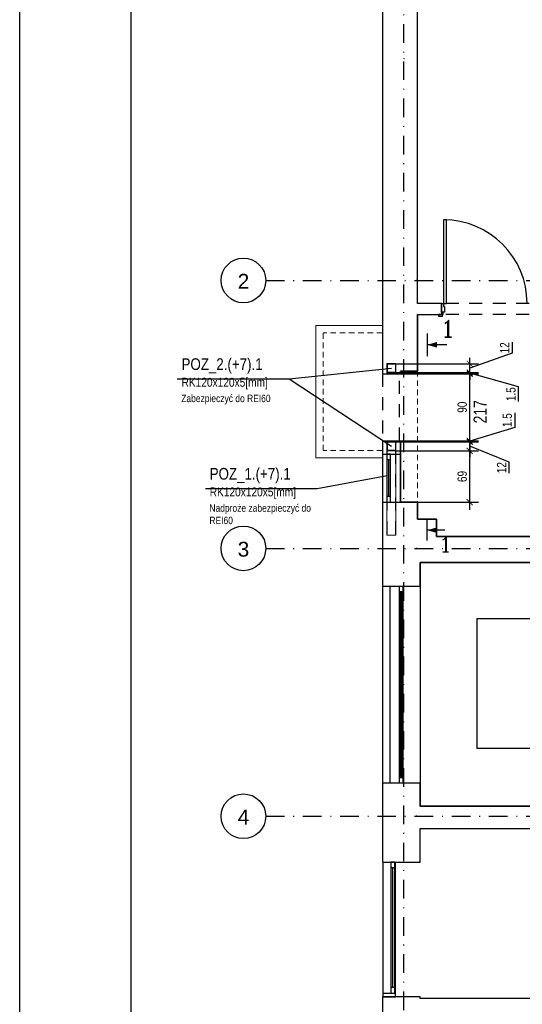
# Model space of a CAD drawing. Header units: metres. Extents: x -2312 to 3188, y -958 to 2058.
# Tile 2 of 13: x -2312 to -1637, y 53 to 1376. Entities that reach past the tile are written whole.
import ezdxf
from ezdxf.enums import TextEntityAlignment as Align

# ---------------------------------------------------------------- set-up
doc = ezdxf.new("R2010")
doc.units = ezdxf.units.M
doc.header["$LTSCALE"] = 50
doc.header["$MEASUREMENT"] = 0
for name, pattern in [('DASHDOTX2', [1, 0.5, -0.25, 0, -0.25]), ('DO', [1, 0.5, -0.24, 0.02, -0.24]), ('DP', [0.63, 0.35, -0.28]), ('Przer. długie kreski', [0.25, 0.15, -0.1])]:
    doc.linetypes.add(name, pattern=pattern)
for name, color, linetype in [('A_osie', 7, 'Continuous'), ('A_ściany', 7, 'Continuous'), ('BS_ram', 2, 'Continuous'), ('BZ_osd', 1, 'DO'), ('BZ_txc', 1, 'Continuous'), ('BZ_txg', 3, 'Continuous'), ('BZ_txs', 2, 'Continuous'), ('BZ_wym', 1, 'Continuous'), ('K3_konstrukcja do wykonania', 2, 'Continuous'), ('K3_projektowane nadproza', 150, 'DP'), ('k3_sciany istn', 1, 'DP')]:
    doc.layers.add(name, color=color, linetype=linetype)
doc.styles.add('BIKTC', font='bikromsw.shx', dxfattribs={"width": 0.85})
doc.styles.add('BIKTS', font='bikromsw.shx', dxfattribs={"width": 0.85})
doc.styles.add('BIKWYM', font='bikromsw.shx', dxfattribs={"width": 0.8})
doc.styles.add('GENERATED_STYLE_1', font='arial.ttf')
doc.styles.add('ROMANC', font='ROMANC.SHX', dxfattribs={"width": 0.9})
doc.dimstyles.new('BZ_KP_50', dxfattribs={"dimscale": 0.5, "dimtxt": 25, "dimasz": 16, "dimexe": 24, "dimexo": 0, "dimgap": 0, "dimtad": 0, "dimdec": 1, "dimrnd": 0.5, "dimzin": 9, "dimdsep": 46, "dimtxsty": 'BIKWYM', "dimblk": 'ARCHTICK', "dimblk1": 'ARCHTICK', "dimblk2": 'WYM-KP', "dimcen": 0, "dimdle": 20, "dimclrd": 256, "dimclre": 256, "dimclrt": 7, "dimadec": 0, "dimazin": 0, "dimtfac": 0.033333, "dimtdec": 1, "dimtmove": 0, "dimatfit": 3, "dimfxl": 1, "dimtvp": 0.8, "dimtfillclr": 256, "dimtolj": 1, "dimarcsym": 0})

# ---------------------------------------------------------------- blocks, each defined once
blk = doc.blocks.new('ST2')
blk.add_line((13.77, 0), (0, 0))
blk.add_solid([(6.84, -1.95), (6.84, 1.95), (0, 0)])
blk = doc.blocks.new('eprzv')
blk.add_line((47.9, 0), (-47.9, 0))
at = {"xscale": 6, "yscale": 6, "zscale": 6, "rotation": 270}
blk.add_blockref('ST2', (0, 0), dxfattribs=at)
at = {"style": 'ROMANC'}
blk.add_attdef('PRZ', text='', height=70, rotation=270, dxfattribs=at).set_placement((32.1, -86), align=Align.CENTER)
blk = doc.blocks.new('_ArchTick')
at = {"color": 0, "linetype": 'ByBlock', "const_width": 0.15}
blk.add_lwpolyline([(-0.5, -0.5), (0.5, 0.5)], dxfattribs=at)
blk = doc.blocks.new('*D200')
at = {"layer": 'BZ_wym', "lineweight": -2}
for p, q in [((-1806.6, 796.5), (-1695.4, 796.5)), ((-1707.4, 717.3), (-1707.4, 806.5)), ((-1777.6, 727.3), (-1695.4, 727.3))]:
    blk.add_line(p, q, dxfattribs=at)
at = {"layer": 'Defpoints', "color": 0}
for p in [(-1806.6, 796.5), (-1707.4, 796.5), (-1777.6, 727.3)]:
    blk.add_point(p, dxfattribs=at)
at = {"layer": 'BZ_wym', "lineweight": -2, "xscale": 8, "yscale": 8, "zscale": 8}
for p, rotation in [((-1707.4, 796.5), 90), ((-1707.4, 727.3), 270)]:
    blk.add_blockref('_ArchTick', p, dxfattribs=dict(at, rotation=rotation))
at = {"layer": 'BZ_wym', "color": 7, "insert": (-1717.4, 761.9), "char_height": 12.5, "attachment_point": 5, "rotation": 90, "style": 'BIKWYM'}
blk.add_mtext('\\A1;69', dxfattribs=at)
blk = doc.blocks.new('WYM-KP')
blk.add_hatch(color=256).paths.add_polyline_path([(-3, 0, 1), (3, 0, 1)])
blk.add_circle((0, 0), 3)
blk = doc.blocks.new('*D201')
at = {"layer": 'BZ_wym', "lineweight": -2}
for p, q in [((-1806.6, 808.5), (-1695.4, 808.5)), ((-1707.4, 808.5), (-1707.4, 816.5)), ((-1707.4, 808.5), (-1707.4, 796.5)), ((-1806.6, 796.5), (-1695.4, 796.5)), ((-1654.5, 781.2), (-1707.4, 802.5)), ((-1707.4, 796.5), (-1707.4, 788.5)), ((-1654.5, 766.4), (-1654.5, 781.2))]:
    blk.add_line(p, q, dxfattribs=at)
at = {"layer": 'Defpoints', "color": 0}
for p in [(-1806.6, 808.5), (-1806.6, 796.5), (-1707.4, 796.5)]:
    blk.add_point(p, dxfattribs=at)
at = {"layer": 'BZ_wym', "lineweight": -2, "xscale": 8, "yscale": 8, "zscale": 8}
for p, rotation in [((-1707.4, 808.5), 270), ((-1707.4, 796.5), 90)]:
    blk.add_blockref('_ArchTick', p, dxfattribs=dict(at, rotation=rotation))
at = {"layer": 'BZ_wym', "color": 7, "insert": (-1664.5, 773.8), "char_height": 12.5, "attachment_point": 5, "rotation": 90, "style": 'BIKWYM'}
blk.add_mtext('\\A1;12', dxfattribs=at)
blk = doc.blocks.new('*D202')
at = {"layer": 'BZ_wym', "lineweight": -2}
for p, q in [((-1646.9, 847.3), (-1646.9, 827.8)), ((-1646.9, 827.8), (-1707.4, 809.3)), ((-1806.6, 808.5), (-1695.4, 808.5)), ((-1800.6, 810), (-1695.4, 810)), ((-1707.4, 810), (-1707.4, 818)), ((-1707.4, 808.5), (-1707.4, 810)), ((-1707.4, 808.5), (-1707.4, 800.5))]:
    blk.add_line(p, q, dxfattribs=at)
at = {"layer": 'Defpoints', "color": 0}
for p in [(-1806.6, 808.5), (-1800.6, 810), (-1707.4, 810)]:
    blk.add_point(p, dxfattribs=at)
at = {"layer": 'BZ_wym', "lineweight": -2, "xscale": 8, "yscale": 8, "zscale": 8}
for p, rotation in [((-1707.4, 810), 270), ((-1707.4, 808.5), 90)]:
    blk.add_blockref('_ArchTick', p, dxfattribs=dict(at, rotation=rotation))
at = {"layer": 'BZ_wym', "color": 7, "insert": (-1656.9, 837.6), "char_height": 12.5, "attachment_point": 5, "rotation": 90, "style": 'BIKWYM'}
blk.add_mtext('\\A1;1.5', dxfattribs=at)
blk = doc.blocks.new('*D203')
at = {"layer": 'BZ_wym', "lineweight": -2}
for p, q in [((-1800.6, 900), (-1695.4, 900)), ((-1707.4, 800), (-1707.4, 910)), ((-1800.6, 810), (-1695.4, 810))]:
    blk.add_line(p, q, dxfattribs=at)
at = {"layer": 'Defpoints', "color": 0}
for p in [(-1800.6, 900), (-1707.4, 900), (-1800.6, 810)]:
    blk.add_point(p, dxfattribs=at)
at = {"layer": 'BZ_wym', "lineweight": -2, "xscale": 8, "yscale": 8, "zscale": 8}
for p, rotation in [((-1707.4, 900), 90), ((-1707.4, 810), 270)]:
    blk.add_blockref('_ArchTick', p, dxfattribs=dict(at, rotation=rotation))
at = {"layer": 'BZ_wym', "color": 7, "insert": (-1717.4, 855), "char_height": 12.5, "attachment_point": 5, "rotation": 90, "style": 'BIKWYM'}
blk.add_mtext('\\A1;90', dxfattribs=at)
blk = doc.blocks.new('*D204')
at = {"layer": 'BZ_wym', "lineweight": -2}
for p, q in [((-1806.6, 901.5), (-1695.4, 901.5)), ((-1800.6, 900), (-1695.4, 900)), ((-1707.4, 901.5), (-1707.4, 909.5)), ((-1707.4, 901.5), (-1707.4, 900)), ((-1641.9, 882.3), (-1707.4, 900.8)), ((-1707.4, 900), (-1707.4, 892)), ((-1641.9, 862.8), (-1641.9, 882.3))]:
    blk.add_line(p, q, dxfattribs=at)
at = {"layer": 'Defpoints', "color": 0}
for p in [(-1806.6, 901.5), (-1800.6, 900), (-1707.4, 900)]:
    blk.add_point(p, dxfattribs=at)
at = {"layer": 'BZ_wym', "lineweight": -2, "xscale": 8, "yscale": 8, "zscale": 8}
for p, rotation in [((-1707.4, 901.5), 270), ((-1707.4, 900), 90)]:
    blk.add_blockref('_ArchTick', p, dxfattribs=dict(at, rotation=rotation))
at = {"layer": 'BZ_wym', "color": 7, "insert": (-1651.9, 872.5), "char_height": 12.5, "attachment_point": 5, "rotation": 90, "style": 'BIKWYM'}
blk.add_mtext('\\A1;1.5', dxfattribs=at)
blk = doc.blocks.new('*D205')
at = {"layer": 'BZ_wym', "lineweight": -2}
for p, q in [((-1650.4, 942.2), (-1650.4, 927.5)), ((-1650.4, 927.5), (-1707.4, 907.5)), ((-1806.6, 913.5), (-1695.4, 913.5)), ((-1707.4, 913.5), (-1707.4, 921.5)), ((-1707.4, 901.5), (-1707.4, 913.5)), ((-1806.6, 901.5), (-1695.4, 901.5)), ((-1707.4, 901.5), (-1707.4, 893.5))]:
    blk.add_line(p, q, dxfattribs=at)
at = {"layer": 'Defpoints', "color": 0}
for p in [(-1806.6, 913.5), (-1707.4, 913.5), (-1806.6, 901.5)]:
    blk.add_point(p, dxfattribs=at)
at = {"layer": 'BZ_wym', "lineweight": -2, "xscale": 8, "yscale": 8, "zscale": 8}
for p, rotation in [((-1707.4, 913.5), 270), ((-1707.4, 901.5), 90)]:
    blk.add_blockref('_ArchTick', p, dxfattribs=dict(at, rotation=rotation))
at = {"layer": 'BZ_wym', "color": 7, "insert": (-1660.4, 934.8), "char_height": 12.5, "attachment_point": 5, "rotation": 90, "style": 'BIKWYM'}
blk.add_mtext('\\A1;12', dxfattribs=at)

msp = doc.modelspace()

# ---------------------------------------------------------------- linework, layer by layer
at = {"linetype": 'Continuous'}
for p, q in [((-1751.92, 681.129), (-1303.02, 681.129)), ((-1303.02, 646.129), (-1774.12, 646.129)), ((-1774.12, 318.929), (-1300.12, 318.929))]:
    msp.add_line(p, q, dxfattribs=at)
at = {"layer": 'A_osie', "color": 18, "linetype": 'DASHDOTX2', "lineweight": 5}
for p in [(-1795.87, 1323.537), (-1795.87, 1323.537), (-1778.917, 1025.336), (-1778.917, 1025.336)]:
    msp.add_point(p, dxfattribs=at)
at = {"layer": 'A_ściany', "color": 1, "linetype": 'Continuous', "lineweight": 13}
for p, q in [((-1824.59, 965.036), (-1914.19, 965.036)), ((-1914.19, 787.036), (-1914.19, 965.036)), ((-1824.59, 787.036), (-1914.19, 787.036))]:
    msp.add_line(p, q, dxfattribs=at)
at = {"layer": 'A_ściany', "color": 1, "linetype": 'Przer. długie kreski', "lineweight": 13}
for p, q in [((-1824.59, 955.036), (-1904.19, 955.036)), ((-1904.19, 797.036), (-1904.19, 955.036)), ((-1777.59, 903.629), (-1777.59, 727.329)), ((-1824.59, 797.036), (-1904.19, 797.036))]:
    msp.add_line(p, q, dxfattribs=at)
at = {"layer": 'BS_ram', "color": 1}
msp.add_lwpolyline([(-2312.174, -957.843), (-2312.174, 2012.157), (3187.826, 2012.157), (3187.826, -957.843)], close=True, dxfattribs=at)
at = {"layer": 'BS_ram'}
msp.add_lwpolyline([(-2162.174, -932.843), (-2162.174, 1987.157), (3162.826, 1987.157), (3162.826, -932.843)], close=True, dxfattribs=at)
at = {"layer": 'BZ_osd'}
for p, q in [((-1795.87, -255.202), (-1795.87, 1702.427)), ((-1981.428, 1025.336), (1810.194, 1025.336)), ((-1981.428, 665.336), (1811.206, 665.336)), ((-1981.428, 305.336), (1811.206, 305.336))]:
    msp.add_line(p, q, dxfattribs=at)
at = {"layer": 'BZ_osd', "color": 7, "linetype": 'Continuous'}
for centre in [(-2011.428, 1025.336), (-2011.428, 665.336), (-2011.428, 305.336)]:
    msp.add_circle(centre, 30, dxfattribs=at)
at = {"layer": 'BZ_txc'}
msp.add_line((-1950.006, 892.998), (-1812.59, 802.536), dxfattribs=at)
for points in [[(-2100.362, 892.998), (-1950.006, 892.998), (-1812.59, 907.536)], [(-2062.531, 745.657), (-1912.175, 745.657), (-1818.09, 763.286)]]:
    msp.add_lwpolyline(points, dxfattribs=at)
at = {"layer": 'K3_konstrukcja do wykonania', "linetype": 'Continuous', "lineweight": 13}
for points in [[(-1818.59, 901.536), (-1818.59, 913.536), (-1806.59, 913.536), (-1806.59, 901.536), (-1818.59, 901.536)], [(-1818.59, 808.536), (-1818.59, 796.536), (-1806.59, 796.536), (-1806.59, 808.536), (-1818.59, 808.536)], [(-1806.59, 796.536), (-1806.59, 682.836), (-1818.59, 682.836), (-1818.59, 796.536), (-1806.59, 796.536)]]:
    msp.add_lwpolyline(points, dxfattribs=at)
for points in [[(-1817.99, 902.136), (-1817.99, 912.936), (-1807.19, 912.936), (-1807.19, 902.136)], [(-1817.99, 807.936), (-1817.99, 797.136), (-1807.19, 797.136), (-1807.19, 807.936)]]:
    msp.add_lwpolyline(points, close=True, dxfattribs=at)
at = {"layer": 'K3_konstrukcja do wykonania', "linetype": 'DP', "lineweight": 13}
for points in [[(-1818.09, 796.536), (-1818.09, 682.836)], [(-1807.09, 796.536), (-1807.09, 682.836)]]:
    msp.add_lwpolyline(points, dxfattribs=at)
at = {"layer": 'K3_projektowane nadproza', "linetype": 'DP'}
msp.add_lwpolyline([(-1801.59, 900.036), (-1824.59, 900.036), (-1824.59, 810.036), (-1801.59, 810.036)], close=True, dxfattribs=at)
at = {"layer": 'k3_sciany istn', "linetype": 'Continuous'}
for p, q in [((-1742.62, 1106.829), (-1742.62, 994.429)), ((-1738.62, 1106.829), (-1742.62, 1106.829)), ((-1738.62, 994.429), (-1738.62, 1106.829)), ((-1745.42, 994.429), (-1745.42, 982.929)), ((-1745.42, 982.929), (-1745.42, 994.429)), ((-1745.42, 994.429), (-1742.62, 994.429)), ((-1745.42, 994.429), (-1745.42, 982.929)), ((-1742.62, 994.429), (-1742.62, 990.429)), ((-1742.62, 994.429), (-1738.62, 994.429)), ((-1777.59, 979.429), (-1777.59, 903.629)), ((-1745.42, 979.429), (-1749.12, 979.429)), ((-1744.12, 979.429), (-1749.12, 979.429)), ((-1749.12, 979.429), (-1749.12, 977.529)), ((-1745.42, 979.429), (-1749.12, 979.429)), ((-1745.42, 982.929), (-1745.42, 979.429)), ((-1745.42, 982.929), (-1745.42, 979.429)), ((-1742.92, 982.929), (-1745.42, 982.929)), ((-1741.42, 982.929), (-1745.42, 982.929)), ((-1745.42, 982.929), (-1745.42, 979.429)), ((-1745.42, 979.429), (-1742.92, 979.429)), ((-1744.12, 977.529), (-1744.12, 979.429)), ((-1742.92, 979.429), (-1742.92, 982.929)), ((-1742.62, 990.429), (-1741.42, 990.429)), ((-1741.42, 990.429), (-1741.42, 982.929)), ((-1749.12, 977.529), (-1744.12, 977.529)), ((-1824.59, 900.036), (-1800.59, 900.036)), ((-1777.59, 903.629), (-1800.59, 903.629)), ((-1800.59, 903.629), (-1800.59, 900.036)), ((-1824.59, 810.036), (-1800.59, 810.036)), ((-1800.59, 810.036), (-1800.59, 727.329)), ((-1824.59, 791.829), (-1800.59, 791.829)), ((-1824.59, 791.829), (-1824.59, 727.329)), ((-1813.59, 791.829), (-1818.59, 791.829)), ((-1818.59, 791.829), (-1818.59, 727.329)), ((-1813.59, 784.329), (-1818.59, 784.329)), ((-1816.09, 734.829), (-1816.09, 784.329)), ((-1813.59, 727.329), (-1813.59, 791.829)), ((-1800.59, 727.329), (-1800.59, 791.829)), ((-1813.59, 734.829), (-1818.59, 734.829)), ((-1818.59, 727.329), (-1813.59, 727.329)), ((-1800.59, 727.329), (-1777.59, 727.329)), ((-1777.59, 727.329), (-1777.59, 704.429)), ((-1777.59, 704.429), (-1751.92, 704.429)), ((-1751.92, 704.429), (-1751.92, 681.129)), ((-1774.12, 646.129), (-1774.12, 318.929)), ((-1824.59, 620.126), (-1824.59, 344.229)), ((-1814.59, 614.678), (-1814.59, 349.678)), ((-1801.59, 349.678), (-1801.59, 614.678)), ((-1796.59, 349.678), (-1796.59, 614.678)), ((-1774.12, 614.678), (-1774.12, 349.678)), ((-1801.59, 607.178), (-1796.59, 607.178)), ((-1800.09, 357.178), (-1800.09, 607.178)), ((-1798.09, 357.178), (-1798.09, 607.178)), ((-1697.72, 570.879), (-1215.72, 570.879)), ((-1697.72, 570.879), (-1697.72, 396.429)), ((-1484.115, 396.429), (-1697.72, 396.429)), ((-1801.59, 357.178), (-1796.59, 357.178)), ((-1824.19, 243.719), (-1824.19, 67.736)), ((-1808.19, 243.719), (-1813.19, 243.719)), ((-1813.19, 243.719), (-1813.19, 67.736)), ((-1808.19, 67.736), (-1808.19, 243.719)), ((-1807.12, 67.736), (-1807.12, 243.719)), ((-1808.19, 235.936), (-1813.19, 235.936)), ((-1810.69, 75.236), (-1810.69, 235.936)), ((-1824.19, 67.736), (-1807.12, 67.736)), ((-1808.19, 75.236), (-1813.19, 75.236)), ((-1813.19, 67.736), (-1808.19, 67.736))]:
    msp.add_line(p, q, dxfattribs=at)
at = {"layer": 'k3_sciany istn', "linetype": 'DP'}
for p, q in [((-1627.42, 994.429), (-1745.42, 994.429)), ((-1627.42, 979.429), (-1745.42, 979.429))]:
    msp.add_line(p, q, dxfattribs=at)
at = {"layer": 'k3_sciany istn', "linetype": 'Continuous', "flags": 128}
for points in [[(-1824.59, 1603.436), (-1824.59, 903.629)], [(-1777.59, 994.429), (-1777.59, 1562.936)], [(-1745.42, 994.429), (-1777.59, 994.429)], [(-1777.59, 979.429), (-1745.42, 979.429)], [(-1777.59, 903.629), (-1777.59, 979.429)], [(-1824.59, 903.629), (-1824.59, 900.036)], [(-1800.59, 903.629), (-1777.59, 903.629)], [(-1800.59, 900.036), (-1800.59, 903.629)], [(-1824.59, 810.036), (-1824.59, 791.829)], [(-1800.59, 791.829), (-1800.59, 810.036)], [(-1824.59, 727.329), (-1800.59, 727.329)], [(-1824.59, 727.329), (-1824.59, 704.429)], [(-1777.59, 727.329), (-1800.59, 727.329)], [(-1777.59, 704.429), (-1777.59, 727.329)], [(-1824.59, 704.429), (-1824.59, 614.678)], [(-1751.92, 704.429), (-1777.59, 704.429)], [(-1751.92, 681.129), (-1751.92, 704.429)], [(-1303.02, 681.129), (-1751.92, 681.129)], [(-1774.12, 646.129), (-1751.92, 646.129)], [(-1774.12, 614.678), (-1774.12, 646.129)], [(-1751.92, 646.129), (-1303.02, 646.129)], [(-1824.59, 614.678), (-1774.12, 614.678)], [(-1824.59, 349.678), (-1824.59, 243.736)], [(-1774.12, 349.678), (-1824.59, 349.678)], [(-1774.12, 318.929), (-1774.12, 349.678)], [(-1300.12, 318.929), (-1774.12, 318.929)], [(-1774.12, 288.929), (-1300.12, 288.929)], [(-1774.12, 243.754), (-1774.12, 288.929)], [(-1824.59, 243.736), (-1774.12, 243.736)], [(-1824.19, 67.736), (-1824.19, 62.736)], [(-1807.12, 62.736), (-1807.12, 67.736)], [(-1824.59, 62.736), (-1824.59, -25.646)], [(-1774.12, 62.736), (-1824.59, 62.736)], [(-1824.19, 62.736), (-1807.12, 62.736)], [(-1774.12, 60.236), (-1774.12, 62.736)], [(503.218, 60.236), (-1774.12, 60.236)]]:
    msp.add_lwpolyline(points, dxfattribs=at)
at = {"layer": 'k3_sciany istn', "linetype": 'Continuous'}
msp.add_arc((-1742.62, 994.429), 112.4, 0, 90, dxfattribs=at)
for p in [(-1778.917, 665.336), (-1778.917, 665.336), (-1778.917, 305.336), (-1778.917, 305.336)]:
    msp.add_point(p, dxfattribs=at)

# ---------------------------------------------------------------- block references
at = {"layer": 'BZ_txg', "xscale": 0.3214285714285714, "yscale": 0.3214285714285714, "zscale": 0.3214285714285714, "rotation": 90}
msp.add_blockref('eprzv', (-1764.506, 938.862), dxfattribs=at).add_auto_attribs({'PRZ': '1'})
at = {"layer": 'BZ_txg'}
ref = msp.add_blockref('eprzv', (-1764.506, 689.722), dxfattribs=dict(at, xscale=-0.2857142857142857, yscale=0.2857142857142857, zscale=0.2857142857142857, rotation=90))
ref.add_attrib('PRZ', '1', dxfattribs={"layer": '0', "height": 20, "style": 'ROMANC'}).set_placement((-1739.939, 660.541), align=Align.CENTER)

# ---------------------------------------------------------------- texts
at = {"layer": 'BZ_osd', "color": 7, "linetype": 'Continuous', "style": 'GENERATED_STYLE_1'}
for tag, text, p in [('2', '2', (-2011.428, 1024.193)), ('3', '1', (-2011.428, 664.193)), ('4', '1', (-2011.428, 304.193))]:
    msp.add_attdef(tag, text=text, height=20, dxfattribs=at).set_placement(p, align=Align.MIDDLE_CENTER)
at = {"layer": 'BZ_txc', "char_height": 10, "width": 149.48889, "attachment_point": 1, "style": 'BIKTC'}
for s, insert in [('Zabezpieczyć do REI60', (-2095.009, 871.846)), ('Nadproże zabezpieczyć do REI60', (-2057.178, 724.505))]:
    msp.add_mtext(s, dxfattribs=dict(at, insert=insert))
at = {"layer": 'BZ_txs', "style": 'BIKTS', "width": 0.8}
msp.add_text('217', height=17.5, rotation=90, dxfattribs=at).set_placement((-1684.646, 833.278))
at = {"layer": 'BZ_txs', "char_height": 15.75, "width": 244.33751, "attachment_point": 1, "style": 'BIKTS'}
for s, insert in [('POZ_2.(+7).1^J{\\H0.7619x;RK120x120x5[mm]}', (-2094.637, 920.759)), ('POZ_1.(+7).1^J{\\H0.7619x;RK120x120x5[mm]}', (-2056.806, 773.418))]:
    msp.add_mtext(s, dxfattribs=dict(at, insert=insert))

# ---------------------------------------------------------------- dimensions: what is measured, and where the dimension line sits
at = {"layer": 'BZ_wym'}
for base, p1, p2, override, picture, middle in [((-1707.395, 913.536), (-1806.59, 901.536), (-1806.59, 913.536), {"dimdec": 0, "dimrnd": 1, "dimtmove": 1, "dimatfit": 1}, '*D205', (-1650.388, 927.451)), ((-1707.395, 900.036), (-1806.59, 901.536), (-1800.59, 900.036), {"dimrnd": 0.1, "dimtmove": 1, "dimatfit": 1}, '*D204', (-1641.89, 882.275)), ((-1707.395, 810.036), (-1806.59, 808.536), (-1800.59, 810.036), {"dimdec": 1, "dimrnd": 0.1, "dimtmove": 1, "dimatfit": 1}, '*D202', (-1646.878, 827.798)), ((-1707.395, 796.536), (-1806.59, 808.536), (-1806.59, 796.536), {"dimdec": 0, "dimrnd": 1, "dimtmove": 1, "dimatfit": 1}, '*D201', (-1654.461, 781.156))]:
    dim = msp.add_linear_dim(base=base, p1=p1, p2=p2, angle=90, dimstyle='BZ_KP_50', override=override, dxfattribs=at)
    dim.commit()
    dim.dimension.update_dxf_attribs({"geometry": picture, "text_midpoint": middle, "dimtype": 160})
for base, p1, p2, picture, middle in [((-1707.395, 900.036), (-1800.59, 810.036), (-1800.59, 900.036), '*D203', (-1717.395, 855.036)), ((-1707.395, 796.536), (-1777.59, 727.329), (-1806.59, 796.536), '*D200', (-1717.395, 761.933))]:
    dim = msp.add_linear_dim(base=base, p1=p1, p2=p2, angle=90, dimstyle='BZ_KP_50', override={"dimdec": 0, "dimrnd": 1, "dimatfit": 1}, dxfattribs=at)
    dim.commit()
    dim.dimension.update_dxf_attribs({"geometry": picture, "text_midpoint": middle})

doc.saveas('drawing.dxf')
